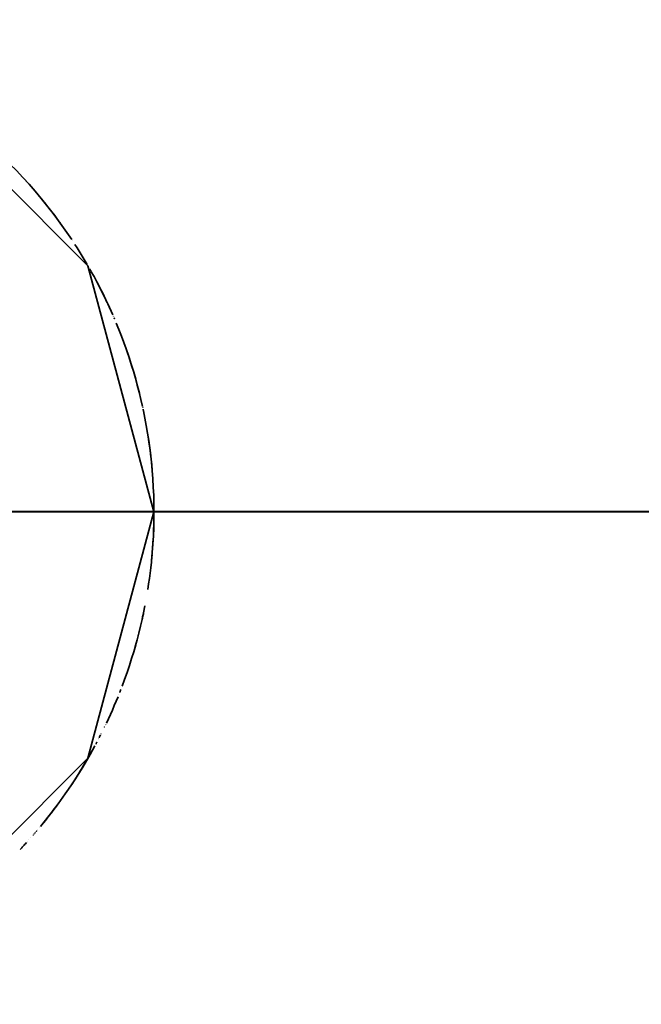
# Model space of a CAD drawing. Header units: millimetres. Extents: x 0 to 1340, y 0 to 800.
# Tile 24 of 100: x 277.303 to 277.829, y 246.25 to 247.083. Entities that reach past the tile are written whole.
import ezdxf

# ---------------------------------------------------------------- set-up
doc = ezdxf.new("R2010")
doc.units = ezdxf.units.MM
doc.layers.add('OUTLINE', color=7, linetype='Continuous', lineweight=35, true_color=0x141414)
doc.layers.add('REFRIG', color=7, linetype='Continuous', lineweight=40, true_color=0xc83c28)

msp = doc.modelspace()

# ---------------------------------------------------------------- linework, layer by layer
at = {"layer": 'OUTLINE'}
for points in [[(277.41667, 246.66667), (277.36084, 246.875), (277.20833, 247.02751), (277, 247.08333), (276.79167, 247.02751), (276.63916, 246.875), (276.58333, 246.66667)], [(277.41667, 246.66667), (277.36084, 246.875), (277.20833, 247.02751), (277, 247.08333), (276.79167, 247.02751), (276.63916, 246.875), (276.58333, 246.66667)], [(277.32121, 246.93207), (277.31614, 246.93809), (277.31095, 246.94401), (277.30566, 246.94984), (277.30025, 246.95556), (277.29474, 246.96118), (277.28912, 246.9667)], [(277.30831, 246.94694), (277.30843, 246.94682), (277.30854, 246.9467), (277.30865, 246.94657), (277.30876, 246.94645), (277.30887, 246.94633), (277.30898, 246.94621)], [(277.30902, 246.94616), (277.30902, 246.94616), (277.30902, 246.94616), (277.30902, 246.94616), (277.30902, 246.94616), (277.30902, 246.94616), (277.30902, 246.94616)], [(277.3172, 246.93684), (277.3172, 246.93684), (277.3172, 246.93684), (277.3172, 246.93684), (277.3172, 246.93684), (277.3172, 246.93684), (277.3172, 246.93684)], [(277.31736, 246.93666), (277.31736, 246.93666), (277.31736, 246.93666), (277.31736, 246.93666), (277.31736, 246.93666), (277.31736, 246.93666), (277.31736, 246.93666)], [(277.31926, 246.9344), (277.31926, 246.9344), (277.31926, 246.9344), (277.31926, 246.9344), (277.31926, 246.9344), (277.31926, 246.9344), (277.31926, 246.9344)], [(277.32019, 246.9333), (277.32274, 246.9302), (277.32526, 246.92708), (277.32775, 246.92394), (277.33022, 246.92077), (277.33265, 246.91758), (277.33505, 246.91436)], [(277.32054, 246.93288), (277.32054, 246.93288), (277.32054, 246.93288), (277.32054, 246.93288), (277.32054, 246.93288), (277.32054, 246.93288), (277.32054, 246.93288)], [(277.32069, 246.93269), (277.32069, 246.93269), (277.32069, 246.93269), (277.32069, 246.93269), (277.32069, 246.93269), (277.32069, 246.93269), (277.32069, 246.93269)], [(277.34703, 246.89728), (277.34298, 246.90326), (277.33882, 246.90918), (277.33456, 246.91502), (277.3302, 246.92079), (277.32574, 246.92648), (277.32118, 246.93209)], [(277.33541, 246.91388), (277.33541, 246.91388), (277.33541, 246.91388), (277.33541, 246.91388), (277.33541, 246.91388), (277.33541, 246.91388), (277.33541, 246.91388)], [(277.33542, 246.91386), (277.33542, 246.91386), (277.33542, 246.91386), (277.33542, 246.91386), (277.33542, 246.91386), (277.33542, 246.91386), (277.33542, 246.91386)], [(277.33561, 246.9136), (277.33561, 246.9136), (277.33561, 246.9136), (277.33561, 246.9136), (277.33561, 246.9136), (277.33561, 246.9136), (277.33561, 246.9136)], [(277.3358, 246.91335), (277.3358, 246.91335), (277.3358, 246.91335), (277.3358, 246.91335), (277.3358, 246.91335), (277.3358, 246.91335), (277.3358, 246.91335)], [(277.33598, 246.91309), (277.33598, 246.91309), (277.33598, 246.91309), (277.33598, 246.91309), (277.33598, 246.91309), (277.33598, 246.91309), (277.33598, 246.91309)], [(277.33617, 246.91284), (277.33617, 246.91284), (277.33617, 246.91284), (277.33617, 246.91284), (277.33617, 246.91284), (277.33617, 246.91284), (277.33617, 246.91284)], [(277.33636, 246.91258), (277.33636, 246.91258), (277.33636, 246.91258), (277.33636, 246.91258), (277.33636, 246.91258), (277.33636, 246.91258), (277.33636, 246.91258)], [(277.33654, 246.91233), (277.3368, 246.91198), (277.33705, 246.91163), (277.33731, 246.91128), (277.33756, 246.91093), (277.33781, 246.91058), (277.33806, 246.91023)], [(277.33675, 246.91204), (277.33675, 246.91204), (277.33675, 246.91204), (277.33675, 246.91204), (277.33675, 246.91204), (277.33675, 246.91204), (277.33675, 246.91204)], [(277.3372, 246.91143), (277.3372, 246.91143), (277.3372, 246.91143), (277.3372, 246.91143), (277.3372, 246.91143), (277.3372, 246.91143), (277.3372, 246.91143)], [(277.33764, 246.91081), (277.33764, 246.91081), (277.33764, 246.91082), (277.33764, 246.91082), (277.33764, 246.91082), (277.33764, 246.91082), (277.33764, 246.91082)], [(277.33809, 246.9102), (277.33809, 246.9102), (277.33809, 246.9102), (277.33809, 246.9102), (277.33809, 246.9102), (277.33809, 246.9102), (277.33809, 246.9102)], [(277.33853, 246.90958), (277.33853, 246.90958), (277.33853, 246.90958), (277.33853, 246.90958), (277.33853, 246.90958), (277.33853, 246.90958), (277.33853, 246.90958)], [(277.33897, 246.90896), (277.33897, 246.90896), (277.33897, 246.90896), (277.33897, 246.90896), (277.33897, 246.90896), (277.33897, 246.90896), (277.33897, 246.90896)], [(277.33986, 246.90772), (277.33986, 246.90772), (277.33986, 246.90772), (277.33986, 246.90772), (277.33986, 246.90772), (277.33986, 246.90772), (277.33986, 246.90772)], [(277.34368, 246.90223), (277.34368, 246.90223), (277.34368, 246.90223), (277.34368, 246.90224), (277.34368, 246.90224), (277.34368, 246.90224), (277.34368, 246.90224)], [(277.34388, 246.90195), (277.34385, 246.902), (277.34382, 246.90204), (277.34379, 246.90209), (277.34375, 246.90213), (277.34372, 246.90218), (277.34369, 246.90222)], [(277.34631, 246.89835), (277.34631, 246.89835), (277.34631, 246.89835), (277.34631, 246.89835), (277.34631, 246.89835), (277.34631, 246.89835), (277.34631, 246.89835)], [(277.34744, 246.89665), (277.34744, 246.89665), (277.34744, 246.89665), (277.34744, 246.89665), (277.34744, 246.89665), (277.34744, 246.89665), (277.34744, 246.89665)], [(277.36018, 246.87615), (277.35849, 246.87902), (277.35679, 246.88187), (277.35506, 246.88471), (277.35331, 246.88753), (277.35154, 246.89034), (277.34974, 246.89314)], [(277.35247, 246.88887), (277.35247, 246.88887), (277.35247, 246.88887), (277.35247, 246.88887), (277.35247, 246.88887), (277.35247, 246.88887), (277.35247, 246.88887)], [(277.35266, 246.88857), (277.35266, 246.88857), (277.35266, 246.88857), (277.35266, 246.88857), (277.35266, 246.88857), (277.35266, 246.88857), (277.35266, 246.88857)], [(277.35414, 246.8862), (277.35414, 246.8862), (277.35414, 246.8862), (277.35414, 246.8862), (277.35414, 246.8862), (277.35414, 246.8862), (277.35414, 246.8862)], [(277.35492, 246.88494), (277.35488, 246.885), (277.35484, 246.88507), (277.3548, 246.88514), (277.35476, 246.8852), (277.35472, 246.88527), (277.35468, 246.88533)], [(277.35625, 246.88277), (277.35625, 246.88277), (277.35625, 246.88277), (277.35624, 246.88277), (277.35624, 246.88277), (277.35624, 246.88277), (277.35624, 246.88277)], [(277.35634, 246.88261), (277.35633, 246.88263), (277.35632, 246.88265), (277.3563, 246.88268), (277.35629, 246.8827), (277.35627, 246.88273), (277.35626, 246.88275)], [(277.3608, 246.87508), (277.3608, 246.87508), (277.3608, 246.87508), (277.3608, 246.87508), (277.3608, 246.87508), (277.3608, 246.87508), (277.3608, 246.87508)], [(277.36223, 246.87259), (277.36223, 246.87259), (277.36223, 246.87259), (277.36223, 246.87259), (277.36223, 246.87259), (277.36223, 246.87259), (277.36223, 246.87259)], [(277.3623, 246.87246), (277.3623, 246.87246), (277.3623, 246.87246), (277.3623, 246.87246), (277.3623, 246.87246), (277.3623, 246.87246), (277.3623, 246.87247)], [(277.36353, 246.87028), (277.36333, 246.87064), (277.36313, 246.871), (277.36292, 246.87136), (277.36272, 246.87172), (277.36252, 246.87208), (277.36231, 246.87244)], [(277.36233, 246.87241), (277.36233, 246.87241), (277.36233, 246.87241), (277.36233, 246.87241), (277.36233, 246.87241), (277.36233, 246.87241), (277.36233, 246.87241)], [(277.36248, 246.87214), (277.36248, 246.87214), (277.36248, 246.87214), (277.36248, 246.87214), (277.36248, 246.87214), (277.36248, 246.87214), (277.36248, 246.87214)], [(277.36351, 246.87031), (277.36351, 246.87031), (277.36351, 246.87031), (277.36351, 246.87031), (277.36351, 246.87031), (277.36351, 246.87031), (277.36351, 246.87031)], [(277.36364, 246.87007), (277.36598, 246.86585), (277.36826, 246.8616), (277.37049, 246.85732), (277.37267, 246.85302), (277.37481, 246.84869), (277.37689, 246.84433)], [(277.36503, 246.86758), (277.36503, 246.86758), (277.36503, 246.86758), (277.36503, 246.86758), (277.36503, 246.86758), (277.36503, 246.86758), (277.36503, 246.86758)], [(277.36711, 246.86375), (277.36711, 246.86375), (277.36711, 246.86375), (277.36711, 246.86375), (277.36711, 246.86375), (277.36711, 246.86375), (277.36711, 246.86375)], [(277.36862, 246.8609), (277.36862, 246.8609), (277.36862, 246.8609), (277.36862, 246.8609), (277.36862, 246.8609), (277.36862, 246.8609), (277.36862, 246.8609)], [(277.36966, 246.85893), (277.36966, 246.85893), (277.36966, 246.85893), (277.36966, 246.85893), (277.36966, 246.85893), (277.36966, 246.85893), (277.36965, 246.85893)], [(277.37128, 246.85578), (277.37128, 246.85578), (277.37128, 246.85578), (277.37128, 246.85578), (277.37128, 246.85578), (277.37128, 246.85578), (277.37128, 246.85578)], [(277.3727, 246.85296), (277.37246, 246.85343), (277.37223, 246.8539), (277.37199, 246.85437), (277.37176, 246.85483), (277.37152, 246.8553), (277.37129, 246.85577)], [(277.38179, 246.83354), (277.38039, 246.8367), (277.37897, 246.83985), (277.37752, 246.84299), (277.37605, 246.84611), (277.37454, 246.84923), (277.37302, 246.85233)], [(277.37784, 246.8423), (277.37784, 246.8423), (277.37784, 246.8423), (277.37784, 246.8423), (277.37784, 246.8423), (277.37784, 246.8423), (277.37784, 246.8423)], [(277.37818, 246.84157), (277.37818, 246.84157), (277.37818, 246.84157), (277.37818, 246.84157), (277.37818, 246.84157), (277.37818, 246.84157), (277.37818, 246.84157)], [(277.37996, 246.83766), (277.37967, 246.83831), (277.37938, 246.83895), (277.37909, 246.83959), (277.37879, 246.84023), (277.3785, 246.84088), (277.3782, 246.84152)], [(277.38022, 246.83709), (277.38022, 246.83709), (277.38022, 246.83709), (277.38022, 246.83709), (277.38022, 246.83709), (277.38022, 246.83709), (277.38022, 246.83709)], [(277.38048, 246.83651), (277.38048, 246.83651), (277.38048, 246.83651), (277.38048, 246.83651), (277.38048, 246.83651), (277.38048, 246.83651), (277.38048, 246.83651)], [(277.38073, 246.83594), (277.38073, 246.83594), (277.38073, 246.83594), (277.38073, 246.83594), (277.38073, 246.83594), (277.38073, 246.83594), (277.38073, 246.83594)], [(277.38233, 246.83229), (277.38233, 246.8323), (277.38233, 246.8323), (277.38233, 246.83231), (277.38233, 246.83231), (277.38232, 246.83231), (277.38232, 246.83232)], [(277.38276, 246.83132), (277.38276, 246.83132), (277.38276, 246.83132), (277.38276, 246.83132), (277.38276, 246.83132), (277.38276, 246.83132), (277.38275, 246.83132)], [(277.38325, 246.83015), (277.38321, 246.83025), (277.38317, 246.83035), (277.38313, 246.83044), (277.38309, 246.83054), (277.38305, 246.83064), (277.383, 246.83074)], [(277.38479, 246.82651), (277.38479, 246.82651), (277.38479, 246.82651), (277.38479, 246.82651), (277.38479, 246.82651), (277.38479, 246.82651), (277.38479, 246.82651)], [(277.39688, 246.79354), (277.39506, 246.7991), (277.39316, 246.80463), (277.39119, 246.81013), (277.38914, 246.8156), (277.38701, 246.82104), (277.38481, 246.82646)], [(277.39304, 246.80499), (277.39304, 246.80499), (277.39304, 246.80499), (277.39304, 246.80499), (277.39304, 246.80499), (277.39304, 246.80499), (277.39304, 246.80499)], [(277.39342, 246.8039), (277.39342, 246.8039), (277.39342, 246.8039), (277.39342, 246.8039), (277.39342, 246.8039), (277.39342, 246.8039), (277.39342, 246.8039)], [(277.3938, 246.8028), (277.3938, 246.8028), (277.3938, 246.8028), (277.3938, 246.8028), (277.3938, 246.8028), (277.3938, 246.8028), (277.3938, 246.8028)], [(277.39398, 246.80228), (277.39592, 246.79651), (277.39777, 246.79071), (277.39954, 246.78489), (277.40123, 246.77904), (277.40283, 246.77316), (277.40434, 246.76727)], [(277.39618, 246.79571), (277.39618, 246.79571), (277.39618, 246.79571), (277.39618, 246.79571), (277.39618, 246.79571), (277.39618, 246.79571), (277.39618, 246.79571)], [(277.39741, 246.79188), (277.39741, 246.79188), (277.39741, 246.79188), (277.39741, 246.79188), (277.39741, 246.79188), (277.39741, 246.79188), (277.39741, 246.79188)], [(277.40699, 246.75594), (277.40562, 246.76198), (277.40415, 246.76801), (277.4026, 246.77401), (277.40096, 246.77998), (277.39923, 246.78594), (277.39741, 246.79186)], [(277.4028, 246.77326), (277.4028, 246.77326), (277.4028, 246.77326), (277.4028, 246.77327), (277.4028, 246.77327), (277.4028, 246.77327), (277.4028, 246.77327)], [(277.40333, 246.77124), (277.40333, 246.77124), (277.40333, 246.77124), (277.40333, 246.77124), (277.40333, 246.77124), (277.40333, 246.77124), (277.40333, 246.77124)], [(277.40378, 246.7695), (277.40378, 246.7695), (277.40378, 246.7695), (277.40378, 246.7695), (277.40378, 246.7695), (277.40378, 246.76951), (277.40378, 246.76951)], [(277.40385, 246.76921), (277.40385, 246.76921), (277.40385, 246.76921), (277.40385, 246.76921), (277.40385, 246.76921), (277.40385, 246.76921), (277.40385, 246.76921)], [(277.404, 246.76861), (277.404, 246.76861), (277.404, 246.76861), (277.404, 246.76861), (277.404, 246.76861), (277.404, 246.76861), (277.404, 246.76861)], [(277.40493, 246.76488), (277.40493, 246.76488), (277.40493, 246.76488), (277.40493, 246.76488), (277.40493, 246.76488), (277.40493, 246.76488), (277.40493, 246.76488)], [(277.40647, 246.75827), (277.40647, 246.75827), (277.40647, 246.75827), (277.40647, 246.75827), (277.40647, 246.75827), (277.40647, 246.75827), (277.40647, 246.75827)], [(277.40649, 246.75819), (277.40649, 246.7582), (277.40648, 246.75822), (277.40648, 246.75823), (277.40648, 246.75824), (277.40648, 246.75825), (277.40647, 246.75826)], [(277.40652, 246.75808), (277.40652, 246.75808), (277.40652, 246.75808), (277.40652, 246.75808), (277.40652, 246.75808), (277.40652, 246.75808), (277.40652, 246.75808)], [(277.40681, 246.75677), (277.40681, 246.75677), (277.40681, 246.75677), (277.40681, 246.75677), (277.40681, 246.75677), (277.40681, 246.75677), (277.40681, 246.75677)], [(277.40716, 246.75519), (277.40715, 246.7552), (277.40715, 246.75521), (277.40715, 246.75522), (277.40714, 246.75523), (277.40714, 246.75525), (277.40714, 246.75526)], [(277.40714, 246.75526), (277.40714, 246.75526), (277.40714, 246.75526), (277.40714, 246.75526), (277.40714, 246.75526), (277.40714, 246.75526), (277.40714, 246.75526)], [(277.40746, 246.75375), (277.40746, 246.75375), (277.40746, 246.75375), (277.40746, 246.75375), (277.40746, 246.75375), (277.40746, 246.75375), (277.40746, 246.75376)], [(277.40748, 246.75368), (277.40748, 246.75369), (277.40748, 246.7537), (277.40747, 246.75371), (277.40747, 246.75372), (277.40747, 246.75373), (277.40747, 246.75374)], [(277.40775, 246.7524), (277.40771, 246.7526), (277.40767, 246.7528), (277.40762, 246.753), (277.40758, 246.7532), (277.40754, 246.7534), (277.4075, 246.7536)], [(277.41391, 246.71456), (277.41313, 246.72087), (277.41225, 246.72718), (277.41128, 246.73347), (277.41021, 246.73975), (277.40904, 246.746), (277.40778, 246.75224)], [(277.4115, 246.73207), (277.4115, 246.73207), (277.4115, 246.73207), (277.4115, 246.73207), (277.4115, 246.73207), (277.4115, 246.73207), (277.4115, 246.73207)], [(277.41156, 246.73171), (277.41156, 246.73171), (277.41156, 246.73171), (277.41156, 246.73171), (277.41156, 246.73171), (277.41156, 246.73171), (277.41156, 246.73171)], [(277.41173, 246.73064), (277.41173, 246.73064), (277.41173, 246.73064), (277.41173, 246.73064), (277.41173, 246.73064), (277.41173, 246.73064), (277.41173, 246.73064)], [(277.41176, 246.73044), (277.41246, 246.72569), (277.41312, 246.72094), (277.41372, 246.71617), (277.41426, 246.7114), (277.41475, 246.70662), (277.41518, 246.70184)], [(277.41176, 246.73042), (277.41176, 246.73042), (277.41176, 246.73042), (277.41176, 246.73042), (277.41176, 246.73042), (277.41176, 246.73042), (277.41176, 246.73042)], [(277.41228, 246.72695), (277.41228, 246.72695), (277.41228, 246.72695), (277.41228, 246.72695), (277.41228, 246.72695), (277.41228, 246.72695), (277.41228, 246.72695)], [(277.41238, 246.72629), (277.41238, 246.72629), (277.41238, 246.72629), (277.41238, 246.72629), (277.41238, 246.72629), (277.41238, 246.72629), (277.41238, 246.72629)], [(277.41241, 246.72607), (277.41241, 246.72607), (277.41241, 246.72607), (277.41241, 246.72607), (277.41241, 246.72607), (277.41241, 246.72607), (277.41241, 246.72607)], [(277.4129, 246.72259), (277.4129, 246.72259), (277.4129, 246.72259), (277.4129, 246.72259), (277.4129, 246.72259), (277.4129, 246.72259), (277.4129, 246.72259)], [(277.41299, 246.72192), (277.41299, 246.72192), (277.41299, 246.72192), (277.41299, 246.72192), (277.41299, 246.72192), (277.41299, 246.72192), (277.41299, 246.72193)], [(277.41302, 246.7217), (277.41302, 246.7217), (277.41302, 246.7217), (277.41302, 246.7217), (277.41302, 246.7217), (277.41302, 246.7217), (277.41302, 246.7217)], [(277.41347, 246.71821), (277.41347, 246.71821), (277.41347, 246.71821), (277.41347, 246.71821), (277.41347, 246.71821), (277.41347, 246.71821), (277.41347, 246.71821)], [(277.41355, 246.71752), (277.41355, 246.71752), (277.41355, 246.71753), (277.41355, 246.71753), (277.41355, 246.71753), (277.41355, 246.71754), (277.41355, 246.71754)], [(277.41367, 246.71656), (277.41365, 246.71669), (277.41364, 246.71682), (277.41362, 246.71694), (277.41361, 246.71707), (277.41359, 246.7172), (277.41358, 246.71733)], [(277.41368, 246.71645), (277.41368, 246.71645), (277.41368, 246.71645), (277.41368, 246.71645), (277.41368, 246.71645), (277.41368, 246.71645), (277.41368, 246.71645)], [(277.41381, 246.71539), (277.41381, 246.71539), (277.41381, 246.71539), (277.41381, 246.71539), (277.41381, 246.71539), (277.41381, 246.71539), (277.41381, 246.71539)], [(277.41387, 246.7149), (277.41386, 246.71498), (277.41385, 246.71505), (277.41384, 246.71512), (277.41383, 246.7152), (277.41382, 246.71527), (277.41381, 246.71535)], [(277.41667, 246.66667), (277.41661, 246.67368), (277.41643, 246.68069), (277.41614, 246.6877), (277.41572, 246.69471), (277.41519, 246.7017), (277.41454, 246.70869)], [(277.41518, 246.70182), (277.41518, 246.70182), (277.41518, 246.70182), (277.41518, 246.70182), (277.41518, 246.70182), (277.41518, 246.70182), (277.41518, 246.70182)], [(277.41527, 246.7007), (277.41527, 246.70069), (277.41527, 246.70069), (277.41527, 246.70069), (277.41527, 246.70069), (277.41527, 246.70069), (277.41527, 246.70069)], [(277.41537, 246.69957), (277.41537, 246.69957), (277.41537, 246.69957), (277.41537, 246.69957), (277.41537, 246.69957), (277.41537, 246.69957), (277.41537, 246.69957)], [(277.41545, 246.69844), (277.41545, 246.69844), (277.41545, 246.69844), (277.41545, 246.69844), (277.41545, 246.69844), (277.41545, 246.69844), (277.41545, 246.69844)], [(277.41554, 246.69731), (277.41554, 246.69731), (277.41554, 246.69731), (277.41554, 246.69731), (277.41554, 246.69731), (277.41554, 246.69731), (277.41554, 246.69731)], [(277.41562, 246.69618), (277.41562, 246.69618), (277.41562, 246.69618), (277.41562, 246.69618), (277.41562, 246.69618), (277.41562, 246.69618), (277.41562, 246.69618)], [(277.4157, 246.69505), (277.4157, 246.69505), (277.4157, 246.69505), (277.4157, 246.69505), (277.4157, 246.69505), (277.4157, 246.69505), (277.4157, 246.69505)], [(277.41613, 246.68781), (277.41613, 246.68781), (277.41613, 246.68781), (277.41613, 246.68781), (277.41613, 246.68781), (277.41613, 246.68781), (277.41613, 246.68781)], [(277.41631, 246.68387), (277.41631, 246.68387), (277.41631, 246.68387), (277.41631, 246.68387), (277.41631, 246.68387), (277.41631, 246.68387), (277.41631, 246.68387)], [(277.4164, 246.68165), (277.4164, 246.68166), (277.4164, 246.68166), (277.4164, 246.68166), (277.4164, 246.68166), (277.4164, 246.68166), (277.4164, 246.68166)], [(277.41647, 246.67933), (277.41647, 246.67949), (277.41646, 246.67965), (277.41646, 246.67982), (277.41645, 246.67998), (277.41645, 246.68015), (277.41644, 246.68031)], [(277.41658, 246.67527), (277.41658, 246.67527), (277.41658, 246.67528), (277.41658, 246.67528), (277.41658, 246.67528), (277.41658, 246.67528), (277.41658, 246.67528)], [(277.41659, 246.67478), (277.41659, 246.67485), (277.41658, 246.67493), (277.41658, 246.675), (277.41658, 246.67508), (277.41658, 246.67515), (277.41658, 246.67523)], [(277.41665, 246.67072), (277.41665, 246.67072), (277.41665, 246.67072), (277.41665, 246.67072), (277.41665, 246.67072), (277.41665, 246.67072), (277.41665, 246.67072)], [(276.58333, 246.66667), (276.63916, 246.45833), (276.79167, 246.30582), (277, 246.25), (277.20833, 246.30582), (277.36084, 246.45833), (277.41667, 246.66667)], [(276.58333, 246.66667), (276.63916, 246.45833), (276.79167, 246.30582), (277, 246.25), (277.20833, 246.30582), (277.36084, 246.45833), (277.41667, 246.66667)], [(277.41667, 246.66667), (277.41661, 246.65983), (277.41644, 246.653), (277.41616, 246.64617), (277.41577, 246.63935), (277.41527, 246.63253), (277.41465, 246.62573)], [(277.41551, 246.63567), (277.41586, 246.64083), (277.41615, 246.64599), (277.41638, 246.65116), (277.41654, 246.65633), (277.41663, 246.6615), (277.41667, 246.66667)], [(277.41149, 246.60116), (277.41219, 246.60574), (277.41284, 246.61033), (277.41344, 246.61492), (277.41399, 246.61952), (277.41449, 246.62413), (277.41494, 246.62874)], [(277.41497, 246.62908), (277.41497, 246.62909), (277.41497, 246.62909), (277.41497, 246.62909), (277.41497, 246.6291), (277.41497, 246.6291), (277.41497, 246.6291)], [(277.41502, 246.62963), (277.41503, 246.62977), (277.41504, 246.62992), (277.41506, 246.63006), (277.41507, 246.63021), (277.41508, 246.63035), (277.41509, 246.63049)], [(277.4151, 246.63052), (277.4151, 246.63052), (277.4151, 246.63052), (277.4151, 246.63052), (277.4151, 246.63052), (277.4151, 246.63052), (277.4151, 246.63052)], [(277.41528, 246.63268), (277.41528, 246.63268), (277.41528, 246.63268), (277.41528, 246.63268), (277.41528, 246.63268), (277.41528, 246.63268), (277.41528, 246.63268)], [(277.41373, 246.61732), (277.41373, 246.61732), (277.41373, 246.61732), (277.41373, 246.61732), (277.41373, 246.61732), (277.41373, 246.61732), (277.41373, 246.61732)], [(277.41384, 246.61824), (277.41384, 246.61824), (277.41384, 246.61824), (277.41384, 246.61824), (277.41384, 246.61824), (277.41384, 246.61824), (277.41384, 246.61824)], [(277.41395, 246.61916), (277.41395, 246.61916), (277.41395, 246.61916), (277.41395, 246.61916), (277.41395, 246.61916), (277.41395, 246.61916), (277.41395, 246.61916)], [(277.41405, 246.62009), (277.41405, 246.62009), (277.41405, 246.62008), (277.41405, 246.62008), (277.41405, 246.62008), (277.41405, 246.62008), (277.41405, 246.62008)], [(277.41416, 246.62101), (277.41416, 246.62101), (277.41416, 246.62101), (277.41416, 246.62101), (277.41416, 246.62101), (277.41416, 246.62101), (277.41416, 246.62101)], [(277.41426, 246.62193), (277.41426, 246.62193), (277.41426, 246.62193), (277.41426, 246.62193), (277.41426, 246.62193), (277.41426, 246.62193), (277.41426, 246.62193)], [(277.41428, 246.62212), (277.41428, 246.62212), (277.41428, 246.62212), (277.41428, 246.62212), (277.41428, 246.62212), (277.41428, 246.62212), (277.41428, 246.62212)], [(277.41452, 246.62438), (277.41452, 246.62438), (277.41452, 246.62438), (277.41452, 246.62438), (277.41452, 246.62438), (277.41452, 246.62438), (277.41452, 246.62438)], [(277.41455, 246.62477), (277.41455, 246.62477), (277.41455, 246.62476), (277.41455, 246.62476), (277.41455, 246.62476), (277.41455, 246.62476), (277.41455, 246.62476)], [(277.41456, 246.62484), (277.41456, 246.62483), (277.41456, 246.62483), (277.41456, 246.62483), (277.41456, 246.62483), (277.41456, 246.62483), (277.41456, 246.62482)], [(277.41318, 246.61288), (277.41318, 246.61288), (277.41318, 246.61288), (277.41318, 246.61288), (277.41318, 246.61288), (277.41318, 246.61288), (277.41318, 246.61288)], [(277.4134, 246.61456), (277.4134, 246.61456), (277.4134, 246.61456), (277.4134, 246.61456), (277.4134, 246.61456), (277.4134, 246.61456), (277.4134, 246.61456)], [(277.41362, 246.6164), (277.41362, 246.6164), (277.41362, 246.6164), (277.41362, 246.6164), (277.41362, 246.6164), (277.41362, 246.6164), (277.41362, 246.6164)], [(277.41241, 246.60724), (277.41241, 246.60724), (277.41241, 246.60724), (277.41241, 246.60724), (277.41241, 246.60724), (277.41241, 246.60724), (277.41241, 246.60724)], [(277.41256, 246.60829), (277.41256, 246.60829), (277.41256, 246.60829), (277.41256, 246.60829), (277.41256, 246.60829), (277.41256, 246.60829), (277.41256, 246.60829)], [(277.40902, 246.58721), (277.40786, 246.58144), (277.40661, 246.57568), (277.40528, 246.56994), (277.40388, 246.56422), (277.40239, 246.55852), (277.40082, 246.55284)], [(277.40669, 246.57602), (277.40689, 246.57694), (277.40709, 246.57786), (277.40729, 246.57878), (277.40749, 246.5797), (277.40769, 246.58062), (277.40788, 246.58154)], [(277.40758, 246.5801), (277.40758, 246.5801), (277.40758, 246.5801), (277.40758, 246.5801), (277.40758, 246.5801), (277.40758, 246.58011), (277.40758, 246.58011)], [(277.40292, 246.56054), (277.40292, 246.56054), (277.40292, 246.56054), (277.40292, 246.56054), (277.40292, 246.56054), (277.40292, 246.56054), (277.40292, 246.56054)], [(277.4031, 246.56121), (277.40313, 246.56132), (277.40316, 246.56143), (277.40319, 246.56154), (277.40322, 246.56165), (277.40325, 246.56176), (277.40327, 246.56188)], [(277.40327, 246.56188), (277.4033, 246.56199), (277.40333, 246.5621), (277.40336, 246.56221), (277.40339, 246.56232), (277.40342, 246.56243), (277.40345, 246.56255)], [(277.38972, 246.51925), (277.39186, 246.52503), (277.39391, 246.53084), (277.39587, 246.53669), (277.39775, 246.54256), (277.39955, 246.54845), (277.40125, 246.55438)], [(277.40051, 246.55176), (277.40051, 246.55176), (277.40051, 246.55176), (277.40051, 246.55176), (277.40051, 246.55176), (277.40051, 246.55176), (277.40051, 246.55176)], [(277.40081, 246.55283), (277.40081, 246.55283), (277.40081, 246.55283), (277.40081, 246.55283), (277.40081, 246.55283), (277.40081, 246.55283), (277.40081, 246.55283)], [(277.39761, 246.54209), (277.39761, 246.54209), (277.39761, 246.54209), (277.39761, 246.54209), (277.39761, 246.54209), (277.39761, 246.54209), (277.39761, 246.54209)], [(277.39772, 246.54245), (277.39772, 246.54245), (277.39772, 246.54245), (277.39772, 246.54245), (277.39772, 246.54245), (277.39772, 246.54245), (277.39772, 246.54245)], [(277.3986, 246.54531), (277.3986, 246.54531), (277.3986, 246.54531), (277.3986, 246.54531), (277.3986, 246.54531), (277.3986, 246.54531), (277.3986, 246.54531)], [(277.39886, 246.54615), (277.39886, 246.54615), (277.39886, 246.54615), (277.39886, 246.54615), (277.39886, 246.54615), (277.39886, 246.54615), (277.39886, 246.54615)], [(277.39898, 246.54657), (277.39898, 246.54657), (277.39898, 246.54657), (277.39898, 246.54657), (277.39898, 246.54657), (277.39898, 246.54656), (277.39898, 246.54656)], [(277.39911, 246.54699), (277.39911, 246.54699), (277.39911, 246.54698), (277.39911, 246.54698), (277.39911, 246.54698), (277.39911, 246.54698), (277.39911, 246.54698)], [(277.39923, 246.54741), (277.39923, 246.5474), (277.39923, 246.5474), (277.39923, 246.5474), (277.39923, 246.5474), (277.39923, 246.5474), (277.39923, 246.5474)], [(277.39936, 246.54783), (277.39936, 246.54783), (277.39936, 246.54783), (277.39936, 246.54782), (277.39936, 246.54782), (277.39936, 246.54782), (277.39936, 246.54782)], [(277.39948, 246.54825), (277.39948, 246.54825), (277.39948, 246.54825), (277.39948, 246.54825), (277.39948, 246.54825), (277.39948, 246.54825), (277.39948, 246.54825)], [(277.39961, 246.54867), (277.39961, 246.54867), (277.39961, 246.54867), (277.39961, 246.54867), (277.39961, 246.54867), (277.39961, 246.54867), (277.39961, 246.54867)], [(277.39716, 246.54066), (277.39716, 246.54066), (277.39716, 246.54066), (277.39716, 246.54066), (277.39716, 246.54066), (277.39716, 246.54066), (277.39716, 246.54066)], [(277.39719, 246.54078), (277.39719, 246.54078), (277.39719, 246.54078), (277.39719, 246.54078), (277.39719, 246.54078), (277.39719, 246.54078), (277.39719, 246.54078)], [(277.37638, 246.48793), (277.37812, 246.49163), (277.37981, 246.49534), (277.38147, 246.49907), (277.3831, 246.50282), (277.38469, 246.50658), (277.38624, 246.51036)], [(277.38695, 246.51214), (277.38695, 246.51214), (277.38695, 246.51214), (277.38695, 246.51214), (277.38695, 246.51214), (277.38695, 246.51214), (277.38695, 246.51214)], [(277.3876, 246.51377), (277.3876, 246.51377), (277.3876, 246.51377), (277.3876, 246.51377), (277.3876, 246.51377), (277.3876, 246.51377), (277.3876, 246.51377)], [(277.38861, 246.51635), (277.38844, 246.51592), (277.38828, 246.51549), (277.38811, 246.51507), (277.38794, 246.51464), (277.38778, 246.51422), (277.38761, 246.51379)], [(277.38219, 246.50071), (277.38219, 246.50071), (277.38219, 246.50071), (277.38219, 246.50071), (277.38219, 246.50071), (277.38219, 246.50071), (277.38219, 246.50071)], [(277.38184, 246.49992), (277.38184, 246.49992), (277.38184, 246.49992), (277.38184, 246.49992), (277.38184, 246.49992), (277.38185, 246.49992), (277.38185, 246.49992)], [(277.38186, 246.49996), (277.38186, 246.49996), (277.38186, 246.49996), (277.38186, 246.49996), (277.38186, 246.49996), (277.38186, 246.49996), (277.38186, 246.49996)], [(277.37481, 246.48466), (277.37481, 246.48466), (277.37481, 246.48465), (277.37481, 246.48465), (277.37481, 246.48465), (277.37481, 246.48465), (277.37481, 246.48465)], [(277.37565, 246.48639), (277.37565, 246.48639), (277.37565, 246.48639), (277.37565, 246.48639), (277.37565, 246.48639), (277.37565, 246.48639), (277.37565, 246.48639)], [(277.37596, 246.48704), (277.37595, 246.48703), (277.37595, 246.48702), (277.37595, 246.48701), (277.37594, 246.487), (277.37594, 246.48699), (277.37593, 246.48698)], [(277.36998, 246.47503), (277.36998, 246.47503), (277.36998, 246.47503), (277.36998, 246.47503), (277.36998, 246.47503), (277.36998, 246.47503), (277.36998, 246.47503)], [(277.37012, 246.47531), (277.37012, 246.47531), (277.37012, 246.47531), (277.37012, 246.47531), (277.37012, 246.47531), (277.37012, 246.47531), (277.37012, 246.47531)], [(277.37041, 246.47586), (277.37041, 246.47586), (277.37041, 246.47586), (277.37041, 246.47586), (277.37041, 246.47586), (277.37041, 246.47585), (277.37041, 246.47585)], [(277.37156, 246.47812), (277.37137, 246.47774), (277.37119, 246.47737), (277.371, 246.477), (277.3708, 246.47663), (277.37061, 246.47626), (277.37042, 246.47588)], [(277.37186, 246.47871), (277.37186, 246.47871), (277.37186, 246.47871), (277.37186, 246.47871), (277.37186, 246.47871), (277.37186, 246.47871), (277.37186, 246.4787)], [(277.34624, 246.43487), (277.34969, 246.44011), (277.35307, 246.44541), (277.35636, 246.45075), (277.35957, 246.45614), (277.3627, 246.46159), (277.36575, 246.46707)], [(277.35375, 246.4465), (277.356, 246.45017), (277.35822, 246.45386), (277.36041, 246.45758), (277.36255, 246.46131), (277.36465, 246.46507), (277.36672, 246.46886)], [(277.3675, 246.47032), (277.36753, 246.47037), (277.36756, 246.47042), (277.36758, 246.47047), (277.36761, 246.47052), (277.36764, 246.47057), (277.36766, 246.47062)], [(277.36829, 246.4718), (277.36826, 246.47174), (277.36822, 246.47168), (277.36819, 246.47161), (277.36816, 246.47155), (277.36812, 246.47148), (277.36809, 246.47142)], [(277.36941, 246.47394), (277.36941, 246.47394), (277.36941, 246.47394), (277.36941, 246.47394), (277.36941, 246.47394), (277.36941, 246.47394), (277.36941, 246.47394)], [(277.36984, 246.47476), (277.36984, 246.47476), (277.36984, 246.47476), (277.36984, 246.47476), (277.36984, 246.47476), (277.36984, 246.47476), (277.36984, 246.47476)], [(277.36125, 246.45904), (277.36123, 246.45901), (277.36121, 246.45897), (277.36119, 246.45893), (277.36117, 246.45889), (277.36114, 246.45885), (277.36112, 246.45882)], [(277.36168, 246.45979), (277.36168, 246.45979), (277.36168, 246.45979), (277.36168, 246.45979), (277.36168, 246.45979), (277.36168, 246.45979), (277.36168, 246.45979)], [(277.32255, 246.4029), (277.32913, 246.41116), (277.3355, 246.41958), (277.34166, 246.42817), (277.34759, 246.4369), (277.3533, 246.44578), (277.35879, 246.45481)], [(277.35683, 246.45154), (277.35683, 246.45154), (277.35683, 246.45154), (277.35683, 246.45154), (277.35683, 246.45154), (277.35683, 246.45154), (277.35683, 246.45154)], [(277.35721, 246.45216), (277.35721, 246.45216), (277.35721, 246.45216), (277.35721, 246.45216), (277.35721, 246.45216), (277.35721, 246.45216), (277.35721, 246.45216)], [(277.3574, 246.45248), (277.3574, 246.45248), (277.3574, 246.45248), (277.3574, 246.45248), (277.3574, 246.45248), (277.3574, 246.45248), (277.3574, 246.45248)], [(277.35759, 246.45279), (277.35759, 246.45279), (277.35759, 246.45279), (277.35759, 246.45279), (277.35759, 246.45279), (277.35759, 246.45279), (277.35759, 246.45279)], [(277.35778, 246.45311), (277.35778, 246.45311), (277.35778, 246.45311), (277.35778, 246.45311), (277.35778, 246.45311), (277.35778, 246.45311), (277.35778, 246.45311)], [(277.35796, 246.45342), (277.35796, 246.45342), (277.35796, 246.45342), (277.35796, 246.45342), (277.35796, 246.45342), (277.35796, 246.45342), (277.35796, 246.45342)], [(277.35815, 246.45374), (277.35815, 246.45374), (277.35815, 246.45374), (277.35815, 246.45374), (277.35815, 246.45374), (277.35815, 246.45374), (277.35815, 246.45374)], [(277.35834, 246.45406), (277.35834, 246.45406), (277.35834, 246.45406), (277.35834, 246.45406), (277.35834, 246.45406), (277.35834, 246.45405), (277.35834, 246.45405)], [(277.35841, 246.45417), (277.3584, 246.45415), (277.35839, 246.45414), (277.35838, 246.45412), (277.35837, 246.45411), (277.35836, 246.4541), (277.35836, 246.45408)], [(277.35912, 246.45537), (277.35912, 246.45537), (277.35912, 246.45537), (277.35912, 246.45537), (277.35912, 246.45537), (277.35912, 246.45537), (277.35912, 246.45537)], [(277.35932, 246.45571), (277.35932, 246.45571), (277.35932, 246.45571), (277.35932, 246.45571), (277.35932, 246.45571), (277.35932, 246.45571), (277.35932, 246.45571)], [(277.36047, 246.45769), (277.36028, 246.45737), (277.36009, 246.45704), (277.3599, 246.45671), (277.35971, 246.45638), (277.35952, 246.45606), (277.35933, 246.45573)], [(277.35957, 246.45614), (277.35957, 246.45614), (277.35957, 246.45614), (277.35957, 246.45614), (277.35957, 246.45614), (277.35957, 246.45614), (277.35957, 246.45614)], [(277.35098, 246.44212), (277.35098, 246.44212), (277.35098, 246.44212), (277.35098, 246.44212), (277.35098, 246.44212), (277.35098, 246.44212), (277.35098, 246.44212)], [(277.35224, 246.44409), (277.35224, 246.44409), (277.35224, 246.44409), (277.35224, 246.44409), (277.35224, 246.44409), (277.35224, 246.44409), (277.35224, 246.44409)], [(277.3526, 246.44467), (277.3526, 246.44467), (277.3526, 246.44467), (277.3526, 246.44467), (277.3526, 246.44467), (277.3526, 246.44467), (277.3526, 246.44467)], [(277.35279, 246.44496), (277.35279, 246.44496), (277.35279, 246.44496), (277.35279, 246.44496), (277.35279, 246.44496), (277.35279, 246.44496), (277.35279, 246.44496)], [(277.35297, 246.44525), (277.35297, 246.44525), (277.35297, 246.44525), (277.35297, 246.44525), (277.35297, 246.44525), (277.35297, 246.44525), (277.35297, 246.44525)], [(277.35315, 246.44554), (277.35315, 246.44554), (277.35315, 246.44554), (277.35315, 246.44554), (277.35315, 246.44554), (277.35315, 246.44554), (277.35315, 246.44554)], [(277.35333, 246.44583), (277.35333, 246.44583), (277.35333, 246.44583), (277.35333, 246.44583), (277.35333, 246.44583), (277.35333, 246.44583), (277.35333, 246.44583)], [(277.35351, 246.44612), (277.35351, 246.44612), (277.35351, 246.44612), (277.35351, 246.44612), (277.35351, 246.44612), (277.35351, 246.44612), (277.35351, 246.44612)], [(277.3537, 246.44642), (277.35369, 246.44642), (277.35369, 246.44641), (277.35369, 246.44641), (277.35369, 246.44641), (277.35369, 246.44641), (277.35369, 246.44641)], [(277.35479, 246.44819), (277.35479, 246.44819), (277.35479, 246.44819), (277.35479, 246.44819), (277.35479, 246.44819), (277.35479, 246.44819), (277.35479, 246.44819)], [(277.35492, 246.44839), (277.35492, 246.44839), (277.35492, 246.44839), (277.35492, 246.44839), (277.35492, 246.44839), (277.35492, 246.44839), (277.35492, 246.44839)], [(277.35554, 246.4494), (277.35554, 246.4494), (277.35554, 246.4494), (277.35554, 246.4494), (277.35554, 246.4494), (277.35554, 246.4494), (277.35554, 246.4494)], [(277.33358, 246.417), (277.33147, 246.4142), (277.32933, 246.41141), (277.32717, 246.40865), (277.32498, 246.4059), (277.32277, 246.40317), (277.32054, 246.40046)], [(277.32344, 246.40399), (277.3256, 246.40668), (277.32775, 246.40939), (277.32987, 246.41212), (277.33197, 246.41486), (277.33405, 246.41763), (277.3361, 246.42041)], [(277.33318, 246.41647), (277.33318, 246.41647), (277.33318, 246.41647), (277.33318, 246.41647), (277.33318, 246.41647), (277.33319, 246.41647), (277.33319, 246.41647)], [(277.31387, 246.39262), (277.31387, 246.39262), (277.31387, 246.39262), (277.31387, 246.39262), (277.31387, 246.39262), (277.31387, 246.39262), (277.31387, 246.39262)], [(277.31447, 246.39332), (277.31447, 246.39332), (277.31447, 246.39332), (277.31447, 246.39332), (277.31447, 246.39332), (277.31447, 246.39332), (277.31447, 246.39331)], [(277.31451, 246.39337), (277.31451, 246.39337), (277.31451, 246.39336), (277.31451, 246.39336), (277.31451, 246.39336), (277.3145, 246.39336), (277.3145, 246.39335)], [(277.31522, 246.39418), (277.31522, 246.39418), (277.31522, 246.39418), (277.31522, 246.39418), (277.31522, 246.39418), (277.31522, 246.39418), (277.31522, 246.39418)], [(277.31526, 246.39423), (277.31526, 246.39423), (277.31525, 246.39422), (277.31525, 246.39421), (277.31524, 246.39421), (277.31524, 246.3942), (277.31523, 246.3942)], [(277.31596, 246.39504), (277.31596, 246.39504), (277.31596, 246.39504), (277.31596, 246.39504), (277.31596, 246.39504), (277.31596, 246.39504), (277.31596, 246.39504)], [(277.31601, 246.39509), (277.316, 246.39509), (277.316, 246.39508), (277.31599, 246.39508), (277.31599, 246.39507), (277.31598, 246.39506), (277.31598, 246.39506)], [(277.31671, 246.39591), (277.3167, 246.39591), (277.3167, 246.39591), (277.3167, 246.39591), (277.3167, 246.39591), (277.3167, 246.39591), (277.3167, 246.3959)], [(277.31745, 246.39678), (277.31745, 246.39678), (277.31745, 246.39678), (277.31744, 246.39678), (277.31744, 246.39677), (277.31744, 246.39677), (277.31744, 246.39677)], [(277.31781, 246.3972), (277.31781, 246.3972), (277.31781, 246.3972), (277.31781, 246.3972), (277.31781, 246.3972), (277.31781, 246.3972), (277.31781, 246.3972)], [(277.31834, 246.39784), (277.31834, 246.39784), (277.31834, 246.39784), (277.31834, 246.39784), (277.31834, 246.39784), (277.31834, 246.39784), (277.31834, 246.39784)], [(277.31852, 246.39805), (277.31852, 246.39805), (277.31852, 246.39805), (277.31852, 246.39805), (277.31852, 246.39805), (277.31852, 246.39805), (277.31852, 246.39805)], [(277.3198, 246.39957), (277.3198, 246.39957), (277.3198, 246.39957), (277.3198, 246.39957), (277.3198, 246.39957), (277.3198, 246.39957), (277.3198, 246.39957)], [(277.30454, 246.3823), (277.30526, 246.38307), (277.30598, 246.38385), (277.3067, 246.38463), (277.30742, 246.38541), (277.30813, 246.38619), (277.30884, 246.38698)], [(277.30995, 246.3882), (277.30995, 246.3882), (277.30995, 246.3882), (277.30995, 246.3882), (277.30995, 246.3882), (277.30995, 246.3882), (277.30995, 246.3882)], [(277.31079, 246.38914), (277.31079, 246.38914), (277.31079, 246.38914), (277.31079, 246.38914), (277.31079, 246.38914), (277.31079, 246.38914), (277.31079, 246.38914)], [(277.31224, 246.39077), (277.31224, 246.39077), (277.31224, 246.39077), (277.31224, 246.39077), (277.31224, 246.39077), (277.31224, 246.39077), (277.31224, 246.39077)], [(277.30334, 246.38101), (277.30363, 246.38132), (277.30392, 246.38163), (277.30421, 246.38194), (277.3045, 246.38226), (277.30479, 246.38257), (277.30508, 246.38288)], [(277.30413, 246.38185), (277.30413, 246.38185), (277.30413, 246.38185), (277.30413, 246.38185), (277.30413, 246.38185), (277.30413, 246.38185), (277.30413, 246.38185)]]:
    msp.add_lwpolyline(points, dxfattribs=at)
at = {"layer": 'REFRIG'}
msp.add_lwpolyline([(281.83333, 246.66667), (280.55, 246.66667), (279.26667, 246.66667), (277.98333, 246.66667), (276.7, 246.66667), (275.41667, 246.66667), (274.13333, 246.66667)], dxfattribs=at)

doc.saveas('drawing.dxf')
